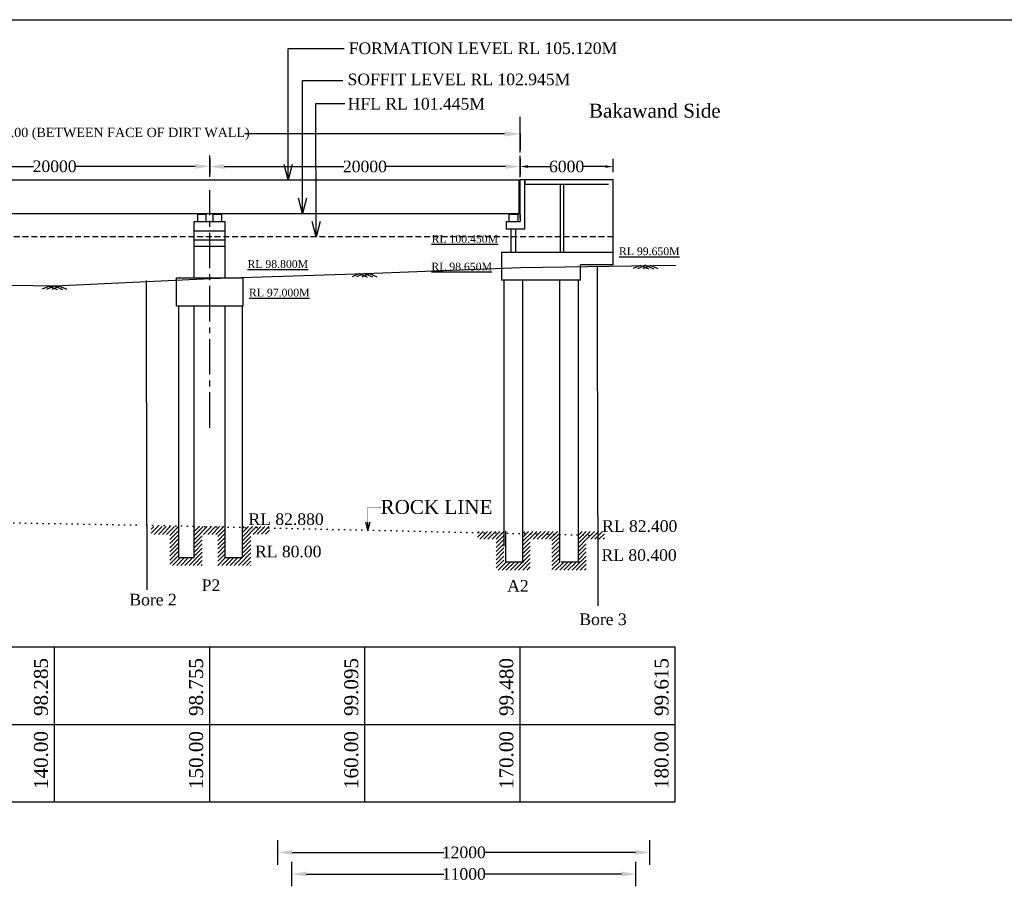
# Model space of a CAD drawing. Header units: millimetres. Extents: x 103078 to 25259364, y -3207472 to 3138455.
# Tile 9 of 12: x 8354938 to 8418403, y -1112067 to -1056175. Entities that reach past the tile are written whole.
import ezdxf

# ---------------------------------------------------------------- set-up
doc = ezdxf.new("R2010")
doc.units = ezdxf.units.MM
doc.header["$LTSCALE"] = 60
doc.header["$MEASUREMENT"] = 0
for name, pattern in [('CENTER2', [28.575, 19.05, -3.175, 3.175, -3.175]), ('DOT2', [0.125, 0, -0.125]), ('HIDDEN', [0.375, 0.25, -0.125])]:
    doc.linetypes.add(name, pattern=pattern)
doc.styles.get("Standard").update_dxf_attribs({"font": 'times.ttf'})
doc.styles.add('style1', font='txt.shx', dxfattribs={"height": 1})
doc.dimstyles.get("Standard").update_dxf_attribs({"dimtxt": 400, "dimasz": 215, "dimexe": 0.18, "dimexo": 0.0625, "dimgap": 0.09, "dimtad": 0, "dimtih": 1, "dimtoh": 1, "dimdec": 0, "dimzin": 4, "dimdsep": 46, "dimtxsty": 'Standard', "dimblk": 'OPEN90', "dimcen": 0, "dimadec": 0, "dimazin": 1, "dimtfac": 1, "dimtdec": 0, "dimtix": 1, "dimtofl": 0, "dimtmove": 0, "dimatfit": 3, "dimldrblk": 'OPEN30', "dimfxl": 1, "dimtolj": 1, "dimtzin": 0, "dimarcsym": 0})

# ---------------------------------------------------------------- blocks, each defined once
blk = doc.blocks.new('*D102')
at = {"color": 0, "linetype": 'Continuous', "lineweight": -2, "transparency": 16777216}
for p, q in [((8347189, -1065636), (8347189, -1065636)), ((8348124, -1065636), (8355836, -1065636)), ((8366254, -1065636), (8358541, -1065636)), ((8367189, -1065648), (8367189, -1065635))]:
    blk.add_line(p, q, dxfattribs=at)
for points in [[(8348124, -1065480), (8348124, -1065791), (8347189, -1065636)], [(8366254, -1065480), (8366254, -1065791), (8367189, -1065636)]]:
    blk.add_solid(points, dxfattribs=at)
at = {"layer": 'Defpoints', "color": 0, "linetype": 'Continuous', "lineweight": -2, "transparency": 16777216}
for p in [(8347189, -1065636), (8347189, -1065636), (8367189, -1065648)]:
    blk.add_point(p, dxfattribs=at)
at = {"color": 0, "linetype": 'Continuous', "transparency": 16777216, "insert": (8357189, -1065636), "char_height": 500, "attachment_point": 5}
blk.add_mtext('\\A1;{\\fTimes New Roman|b0|i0|c0|p18;\\H1.5x;20000}', dxfattribs=at)
blk = doc.blocks.new('*D103')
at = {"color": 0, "linetype": 'Continuous', "lineweight": -2, "transparency": 16777216}
for p, q in [((8367191, -1065648), (8367191, -1065648)), ((8368126, -1065648), (8375838, -1065648)), ((8386256, -1065648), (8378544, -1065648)), ((8387191, -1065660), (8387191, -1065648))]:
    blk.add_line(p, q, dxfattribs=at)
for points in [[(8368126, -1065492), (8368126, -1065804), (8367191, -1065648)], [(8386256, -1065492), (8386256, -1065804), (8387191, -1065648)]]:
    blk.add_solid(points, dxfattribs=at)
at = {"layer": 'Defpoints', "color": 0, "linetype": 'Continuous', "lineweight": -2, "transparency": 16777216}
for p in [(8367191, -1065648), (8367191, -1065648), (8387191, -1065660)]:
    blk.add_point(p, dxfattribs=at)
at = {"color": 0, "linetype": 'Continuous', "transparency": 16777216, "insert": (8377191, -1065648), "char_height": 500, "attachment_point": 5}
blk.add_mtext('\\A1;{\\fTimes New Roman|b0|i0|c0|p18;\\H1.5x;20000}', dxfattribs=at)
blk = doc.blocks.new('*D104')
at = {"color": 0, "linetype": 'Continuous', "lineweight": -2, "transparency": 16777216}
for p, q in [((8327191, -1063544), (8327191, -1063544)), ((8328191, -1063544), (8344927, -1063544)), ((8386191, -1063544), (8369455, -1063544)), ((8387191, -1063544), (8387191, -1063544))]:
    blk.add_line(p, q, dxfattribs=at)
for points in [[(8328191, -1063377), (8328191, -1063711), (8327191, -1063544)], [(8386191, -1063377), (8386191, -1063711), (8387191, -1063544)]]:
    blk.add_solid(points, dxfattribs=at)
at = {"layer": 'Defpoints', "color": 0, "linetype": 'Continuous', "lineweight": -2, "transparency": 16777216}
for p in [(8327191, -1063544), (8387191, -1063544), (8387191, -1063544)]:
    blk.add_point(p, dxfattribs=at)
at = {"color": 0, "linetype": 'Continuous', "transparency": 16777216, "insert": (8357191, -1063544), "char_height": 500, "attachment_point": 5}
blk.add_mtext('\\A1;{\\fTimes New Roman|b0|i0|c0|p18;\\H1.2x;LENGTH OF BRIDGE 60.00 (BETWEEN FACE OF DIRT WALL)}', dxfattribs=at)
blk = doc.blocks.new('*D132')
at = {"color": 0, "linetype": 'Continuous', "lineweight": -2, "transparency": 16777216}
for p, q in [((8372469, -1111277), (8372469, -1111276)), ((8373404, -1111277), (8382266, -1111277)), ((8393727, -1111277), (8384866, -1111277)), ((8394662, -1111277), (8394662, -1111276))]:
    blk.add_line(p, q, dxfattribs=at)
for points in [[(8373404, -1111121), (8373404, -1111432), (8372469, -1111277)], [(8393727, -1111121), (8393727, -1111432), (8394662, -1111277)]]:
    blk.add_solid(points, dxfattribs=at)
at = {"layer": 'Defpoints', "color": 0, "linetype": 'Continuous', "lineweight": -2, "transparency": 16777216}
for p in [(8372469, -1111277), (8394662, -1111277), (8394662, -1111277)]:
    blk.add_point(p, dxfattribs=at)
at = {"color": 0, "linetype": 'Continuous', "transparency": 16777216, "insert": (8383566, -1111277), "char_height": 500, "attachment_point": 5}
blk.add_mtext('\\A1;{\\fTimes New Roman|b0|i0|c0|p18;\\H1.5x;11000}', dxfattribs=at)
blk = doc.blocks.new('*D133')
at = {"color": 0, "linetype": 'Continuous', "lineweight": -2, "transparency": 16777216}
for p, q in [((8371569, -1109883), (8371569, -1109883)), ((8372504, -1109883), (8382266, -1109883)), ((8394627, -1109883), (8384866, -1109883)), ((8395562, -1109883), (8395562, -1109883))]:
    blk.add_line(p, q, dxfattribs=at)
for points in [[(8372504, -1109727), (8372504, -1110039), (8371569, -1109883)], [(8394627, -1109727), (8394627, -1110039), (8395562, -1109883)]]:
    blk.add_solid(points, dxfattribs=at)
at = {"layer": 'Defpoints', "color": 0, "linetype": 'Continuous', "lineweight": -2, "transparency": 16777216}
for p in [(8371569, -1109883), (8395562, -1109883), (8395562, -1109883)]:
    blk.add_point(p, dxfattribs=at)
at = {"color": 0, "linetype": 'Continuous', "transparency": 16777216, "insert": (8383566, -1109883), "char_height": 500, "attachment_point": 5}
blk.add_mtext('\\A1;{\\fTimes New Roman|b0|i0|c0|p18;\\H1.5x;12000}', dxfattribs=at)
blk = doc.blocks.new('*D152')
at = {"color": 0, "linetype": 'Continuous', "lineweight": -2, "ltscale": 2, "transparency": 16777216}
for p, q in [((8393191, -1066008), (8393191, -1065148)), ((8387691, -1065648), (8389127, -1065648)), ((8392691, -1065648), (8391255, -1065648))]:
    blk.add_line(p, q, dxfattribs=at)
for points in [[(8387691, -1065564), (8387691, -1065731), (8387191, -1065648)], [(8392691, -1065564), (8392691, -1065731), (8393191, -1065648)]]:
    blk.add_solid(points, dxfattribs=at)
at = {"layer": 'Defpoints', "color": 0, "linetype": 'Continuous', "lineweight": -2, "ltscale": 2, "transparency": 16777216}
for p in [(8387191, -1065648), (8387191, -1065648), (8393191, -1066508)]:
    blk.add_point(p, dxfattribs=at)
at = {"color": 0, "linetype": 'Continuous', "lineweight": -2, "ltscale": 2, "transparency": 16777216, "insert": (8390191, -1065648), "char_height": 500, "attachment_point": 5}
blk.add_mtext('\\A1;{\\H1.5x;6000}', dxfattribs=at)

msp = doc.modelspace()

# ---------------------------------------------------------------- hatches: boundary and pattern name
at = {"linetype": 'Continuous'}
h = msp.add_hatch(color=256, dxfattribs=at)
h.dxf.hatch_style = 1
h.paths.add_polyline_path([(8366840.8, -1068682.8), (8366690.8, -1068682.8), (8366690.8, -1068721.8), (8366840.8, -1068721.8)])
h.paths.add_polyline_path([(8366690.8, -1068682.8), (8366540.8, -1068682.8), (8366540.8, -1068721.8), (8366690.8, -1068721.8)])
h = msp.add_hatch(color=256, dxfattribs=at)
h.dxf.hatch_style = 1
h.paths.add_polyline_path([(8367840.8, -1068682.8), (8367690.8, -1068682.8), (8367690.8, -1068721.8), (8367840.8, -1068721.8)])
h.paths.add_polyline_path([(8367690.8, -1068682.8), (8367540.8, -1068682.8), (8367540.8, -1068721.8), (8367690.8, -1068721.8)])
h = msp.add_hatch(color=256, dxfattribs=at)
h.dxf.hatch_style = 1
h.paths.add_polyline_path([(8386580.8, -1068682.9), (8386900.8, -1068682.9), (8386900.8, -1068734.9), (8386580.8, -1068734.9)])
h = msp.add_hatch(color=256, dxfattribs=at)
h.dxf.hatch_style = 1
h.paths.add_polyline_path([(8386580.8, -1068683), (8386900.8, -1068683), (8386900.8, -1068734.9), (8386580.8, -1068734.9)])
h = msp.add_hatch(color=256, dxfattribs=at)
h.dxf.hatch_style = 1
h.paths.add_polyline_path([(8386680.8, -1068682.9), (8387000.8, -1068682.9), (8387000.8, -1068734.9), (8386680.8, -1068734.9)])
h = msp.add_hatch(color=256, dxfattribs=at)
h.dxf.hatch_style = 1
h.paths.add_polyline_path([(8386680.8, -1068683), (8387000.8, -1068683), (8387000.8, -1068734.9), (8386680.8, -1068734.9)])
h = msp.add_hatch(dxfattribs=at)
h.set_pattern_fill('ANSI31', color=256, scale=1500)
h.set_pattern_definition([(45, (5936735.54, -520675.67), (-132.582521, 132.582521), [])])
edge = h.paths.add_edge_path()
edge.add_line((8365108.1, -1088868.4), (8363414, -1088868.4))
edge.add_line((8363414, -1088868.4), (8363414, -1089368.4))
edge.add_line((8363414, -1089368.4), (8364608.1, -1089368.4))
edge.add_line((8364608.1, -1089368.4), (8364608.1, -1091368.4))
edge.add_line((8364608.1, -1091368.4), (8366708.1, -1091368.4))
edge.add_line((8366708.1, -1091368.4), (8366708.1, -1089368.4))
edge.add_line((8366708.1, -1089368.4), (8368008.1, -1089368.4))
edge.add_line((8367708.1, -1089368.4), (8367708.1, -1091368.4))
edge.add_line((8367708.1, -1091368.4), (8369414.6, -1091368.4))
edge.add_line((8369414.6, -1091368.4), (8369414.6, -1088868.4))
edge.add_line((8369808.1, -1088868.4), (8369290.8, -1088868.4))
edge.add_line((8369290.8, -1088868.4), (8369290.8, -1090868.4))
edge.add_line((8369408.1, -1090868.4), (8368208.1, -1090868.4))
edge.add_line((8368190.8, -1090868.4), (8368190.8, -1088868.4))
edge.add_line((8368208.1, -1088868.4), (8366208.1, -1088868.4))
edge.add_line((8366208.1, -1088868.4), (8366208.1, -1090868.4))
edge.add_line((8366108.1, -1090868.4), (8365190.8, -1090868.4))
edge.add_line((8365190.8, -1090868.4), (8365190.8, -1088868.4))
edge = h.paths.add_edge_path()
edge.add_line((8371039.2, -1088869.2), (8369808.1, -1088868.4))
edge.add_line((8369414.6, -1088868.4), (8369414.6, -1091368.4))
edge.add_line((8369405.7, -1091368.4), (8369908.1, -1091368.4))
edge.add_line((8369840.7, -1091377.5), (8369840.7, -1089377.5))
edge.add_line((8369908.1, -1089368.4), (8371036.3, -1089354.6))
edge.add_line((8371036.3, -1089354.6), (8371036.3, -1088854.6))
h = msp.add_hatch(dxfattribs=at)
h.set_pattern_fill('ANSI31', color=256, scale=1500)
h.set_pattern_definition([(45, (5957975.4, -520982.82), (-132.582521, 132.582521), [])])
h.paths.add_polyline_path([(8386148, -1089175.6), (8384453.8, -1089175.6), (8384453.8, -1089675.6), (8385648, -1089675.6), (8385648, -1091675.6), (8387848, -1091675.6), (8387848, -1089675.6), (8389248, -1089675.6), (8389248, -1091675.6), (8391048, -1091675.6), (8391048, -1089175.6), (8390948, -1089175.6), (8390948, -1091175.6), (8389748, -1091175.6), (8389748, -1089175.6), (8387348, -1089175.6), (8387348, -1091175.6), (8386148, -1091175.6)])
h.paths.add_polyline_path([(8392623.6, -1089175.6), (8391048, -1089175.6), (8391048, -1091675.6), (8391448, -1091675.6), (8391448, -1089675.6), (8392623.6, -1089675.6)])

# ---------------------------------------------------------------- linework, layer by layer
for p, q in [((8290280.6, -1056175.2), (8461784.4, -1056175.2)), ((8387190.8, -1064654.1), (8387190.8, -1062448.6)), ((8387190.8, -1064732.2), (8387190.8, -1063373.7)), ((8387190.8, -1063543.9), (8387190.8, -1064560.4)), ((8367186.2, -1066302.9), (8367186.2, -1064944.4)), ((8367186.2, -1065127), (8367186.2, -1066143.5)), ((8367190.8, -1066314.7), (8367190.8, -1064956.2)), ((8387188.5, -1066315.1), (8387188.5, -1064956.6)), ((8387188.5, -1065139.1), (8387188.5, -1066155.6)), ((8387190.8, -1066314.7), (8387190.8, -1064956.2)), ((8387190.8, -1066327.2), (8387190.8, -1064968.7)), ((8387190.8, -1066327.2), (8387190.8, -1064968.7)), ((8387190.8, -1065138.9), (8387190.8, -1066155.4)), ((8387190.8, -1065138.9), (8387190.8, -1066155.4)), ((8347190.8, -1066507.9), (8367190.8, -1066507.9)), ((8367190.8, -1066507.9), (8387190.8, -1066507.9)), ((8367190.8, -1066507.9), (8367190.8, -1066507.9)), ((8387140.8, -1068582.9), (8387140.8, -1066507.9)), ((8387140.8, -1068682.9), (8387140.8, -1066508)), ((8387190.8, -1068632.9), (8387190.8, -1066507.9)), ((8387490.8, -1066507.9), (8387190.8, -1066507.9)), ((8387190.8, -1068632.9), (8387190.8, -1066507.9)), ((8387490.8, -1066507.9), (8387190.8, -1066507.9)), ((8387190.8, -1068732.9), (8387190.8, -1066508)), ((8387490.8, -1066508), (8387190.8, -1066508)), ((8387190.8, -1068982.9), (8387190.8, -1066508)), ((8393190.8, -1066508), (8387190.8, -1066508)), ((8387490.8, -1066807.9), (8387490.8, -1066507.9)), ((8387490.8, -1066808), (8387490.8, -1066508)), ((8387490.8, -1069682.9), (8387490.8, -1066808)), ((8392890.8, -1066808), (8387490.8, -1066808)), ((8387500.8, -1066507.9), (8387500.8, -1066807.9)), ((8387500.8, -1066508), (8387500.8, -1066808)), ((8389765.8, -1066808), (8389765.8, -1071177.7)), ((8390015.8, -1071177.7), (8390015.8, -1066808)), ((8393190.8, -1071977.7), (8393190.8, -1066508)), ((8347190.8, -1068682.9), (8367190.8, -1068682.9)), ((8366415.8, -1069182.9), (8366415.8, -1068721.8)), ((8366415.8, -1068721.8), (8366965.8, -1068721.8)), ((8366540.8, -1068721.8), (8366540.8, -1068682.8)), ((8366840.8, -1068721.8), (8366840.8, -1068682.8)), ((8366965.8, -1069182.9), (8366965.8, -1068721.8)), ((8367190.8, -1068682.9), (8387140.8, -1068682.9)), ((8367415.8, -1069182.9), (8367415.8, -1068721.8)), ((8367415.8, -1068721.8), (8367965.8, -1068721.8)), ((8367540.8, -1068721.8), (8367540.8, -1068682.8)), ((8367840.8, -1068721.8), (8367840.8, -1068682.8)), ((8367965.8, -1069182.9), (8367965.8, -1068721.8)), ((8387040.8, -1068732.9), (8386490.8, -1068732.9)), ((8386490.8, -1069182.9), (8386490.8, -1068732.9)), ((8387040.8, -1068732.9), (8386490.8, -1068732.9)), ((8386580.8, -1068682.9), (8386580.8, -1068734.9)), ((8386580.8, -1068682.9), (8386580.8, -1068734.9)), ((8386815.8, -1068734.9), (8386580.8, -1068734.9)), ((8386900.8, -1068734.9), (8386580.8, -1068734.9)), ((8386815.8, -1068734.9), (8386580.8, -1068734.9)), ((8386900.8, -1068734.9), (8386580.8, -1068734.9)), ((8386680.8, -1068682.9), (8386680.8, -1068734.9)), ((8386680.8, -1068682.9), (8386680.8, -1068734.9)), ((8386915.8, -1068734.9), (8386680.8, -1068734.9)), ((8387000.8, -1068734.9), (8386680.8, -1068734.9)), ((8386915.8, -1068734.9), (8386680.8, -1068734.9)), ((8387000.8, -1068734.9), (8386680.8, -1068734.9)), ((8386900.8, -1068682.9), (8386900.8, -1068734.9)), ((8386900.8, -1068682.9), (8386900.8, -1068734.9)), ((8387000.8, -1068682.9), (8387000.8, -1068734.9)), ((8387000.8, -1068682.9), (8387000.8, -1068734.9)), ((8366190.8, -1069182.9), (8368190.8, -1069182.9)), ((8366190.8, -1072827.8), (8366190.8, -1069182.9)), ((8368190.8, -1072827.8), (8368190.8, -1069182.9)), ((8386290.8, -1069182.9), (8387190.8, -1069182.9)), ((8366190.8, -1069782.9), (8368190.8, -1069782.9)), ((8387490.8, -1069682.9), (8386290.8, -1069682.9)), ((8386590.8, -1069682.9), (8386590.8, -1071177.7)), ((8386890.8, -1069682.9), (8386890.8, -1071177.7)), ((8366190.8, -1070382.9), (8368190.8, -1070382.9)), ((8366190.8, -1070782.9), (8368190.8, -1070782.9)), ((8385990.8, -1071177.7), (8385990.8, -1072977.7)), ((8385990.8, -1071177.7), (8393190.8, -1071177.7)), ((8376833.7, -1072550.9), (8376372.1, -1072754.7)), ((8377163.4, -1072537.5), (8376650.2, -1072764.1)), ((8376829.3, -1072548.9), (8377342.5, -1072775.5)), ((8377497.5, -1072548.9), (8376984.4, -1072775.5)), ((8377163.4, -1072537.5), (8377676.6, -1072764.1)), ((8377493.1, -1072550.9), (8377954.7, -1072754.7)), ((8386590.8, -1072174.9), (8386590.8, -1072177.7)), ((8386890.8, -1072163.3), (8386890.8, -1072177.7)), ((8391090.8, -1072977.7), (8391090.8, -1071977.7)), ((8393190.8, -1071977.7), (8391090.8, -1071977.7)), ((8392198.6, -1088169.4), (8392190.5, -1072083.4)), ((8394950.5, -1072029), (8394488.9, -1072232.8)), ((8395280.2, -1072015.7), (8394767, -1072242.3)), ((8394946.1, -1072027), (8395459.2, -1072253.6)), ((8395614.3, -1072027), (8395101.1, -1072253.6)), ((8395280.2, -1072015.7), (8395793.4, -1072242.3)), ((8395609.9, -1072029), (8396071.5, -1072232.8)), ((8363125, -1088776.3), (8363117.1, -1072992.6)), ((8365040.8, -1074627.8), (8365040.8, -1072827.8)), ((8365040.8, -1072827.8), (8369340.8, -1072827.8)), ((8369340.8, -1074627.8), (8369340.8, -1072827.8)), ((8391090.8, -1072977.7), (8385990.8, -1072977.7)), ((8386140.8, -1072977.7), (8386140.8, -1090140.5)), ((8387340.8, -1072977.7), (8387340.8, -1091135.4)), ((8389740.8, -1072977.7), (8389740.8, -1091135.4)), ((8390940.8, -1072977.7), (8390940.8, -1091135.4)), ((8356850.8, -1073358), (8356389.3, -1073561.8)), ((8357180.5, -1073344.7), (8356667.4, -1073571.2)), ((8356846.4, -1073356), (8357359.6, -1073582.6)), ((8357514.7, -1073356), (8357001.5, -1073582.6)), ((8357180.5, -1073344.7), (8357693.7, -1073571.2)), ((8357510.2, -1073358), (8357971.8, -1073561.8)), ((8365040.8, -1074627.8), (8369340.8, -1074627.8)), ((8365190.8, -1090867.4), (8365190.8, -1074627.8)), ((8366190.8, -1090867.4), (8366190.8, -1074627.8)), ((8368190.8, -1090867.4), (8368190.8, -1074627.8)), ((8369290.8, -1090867.4), (8369290.8, -1074627.8)), ((8392198.6, -1088169.4), (8392198.6, -1093975.3)), ((8363125, -1088776.3), (8363125, -1092947)), ((8386240.8, -1089135.4), (8386240.8, -1091135.4)), ((8365190.8, -1090867.4), (8366190.8, -1090867.4)), ((8368190.8, -1090867.4), (8369290.8, -1090867.4)), ((8386240.8, -1091135.4), (8387440.8, -1091135.4)), ((8389840.8, -1091135.4), (8391040.8, -1091135.4)), ((8305549.8, -1096628), (8397190.8, -1096628)), ((8357190.8, -1106628), (8357190.8, -1096628)), ((8367190.8, -1106628), (8367190.8, -1096628)), ((8377190.8, -1106628), (8377190.8, -1096628)), ((8387190.8, -1106628), (8387190.8, -1096628)), ((8397190.8, -1106628), (8397190.8, -1096628)), ((8305549.8, -1101628), (8397190.8, -1101628)), ((8305549.8, -1106628), (8397190.8, -1106628)), ((8371569.4, -1110674.2), (8371569.4, -1109092.4)), ((8395562.2, -1110674.2), (8395562.2, -1109092.4)), ((8372469.2, -1112067.5), (8372469.2, -1110485.7)), ((8394662.5, -1112067.5), (8394662.5, -1110485.7))]:
    msp.add_line(p, q, dxfattribs=at)
at = {"linetype": 'CENTER2', "ltscale": 2}
for p, q in [((8367190.8, -1082493.9), (8367190.8, -1067163.9)), ((8387040.8, -1068732.9), (8387040.8, -1069182.9)), ((8387190.8, -1068734.9), (8387190.8, -1069182.9)), ((8386290.8, -1069182.9), (8386290.8, -1069682.9))]:
    msp.add_line(p, q, dxfattribs=at)
at = {"linetype": 'HIDDEN', "ltscale": 25}
msp.add_line((8393190.8, -1070183), (8319679.7, -1070183), dxfattribs=at)
at = {"linetype": 'Continuous'}
msp.add_lwpolyline([(8315457.1, -1069534), (8317190.8, -1069638), (8327225.9, -1071835.4), (8337225.9, -1072725.4), (8347225.9, -1073180.4), (8357225.9, -1073345.4), (8367225.9, -1072875.4), (8377225.9, -1072535.4), (8387225.9, -1072150.4), (8397225.9, -1072015.4)], dxfattribs=at)
at = {"linetype": 'DOT2', "ltscale": 50}
msp.add_lwpolyline([(8327190.8, -1088138), (8363125, -1088776.3), (8392198.6, -1089428)], dxfattribs=at)

# ---------------------------------------------------------------- texts
at = {"linetype": 'Continuous', "char_height": 750}
for s, insert, attachment_point in [('{\\fTimes New Roman|b0|i0|c0|p18;FORMATION LEVEL RL 105.120M}', (8376145.2, -1058025.9), 4), ('{\\fTimes New Roman|b0|i0|c0|p18;SOFFIT LEVEL RL 102.945M}', (8376072.8, -1060033.5), 4), ('{\\fTimes New Roman|b0|i0|c0|p18;HFL RL 101.445M}', (8376081.7, -1061604.4), 4), (' RL 82.880', (8369403.6, -1088012.6), 1), ('{\\fTimes New Roman|b0|i0|c0|p18; RL 82.400}', (8392198.6, -1088458.8), 1), ('{\\fTimes New Roman|b0|i0|c0|p18;RL 80.00}', (8370109.1, -1090099.4), 1), ('{\\fTimes New Roman|b0|i0|c0|p18;RL 80.400}', (8392440.7, -1090331.6), 1), ('{\\fTimes New Roman|b0|i0|c0|p18;P2}', (8366669.7, -1092278.1), 1), ('{\\fTimes New Roman|b0|i0|c0|p18;A2}', (8386360.6, -1092309.5), 1), ('{\\fTimes New Roman|b0|i0|c0|p18;Bore 2}', (8362009.3, -1093203.4), 1), ('{\\fTimes New Roman|b0|i0|c0|p18;Bore 3}', (8391012, -1094469.9), 1)]:
    msp.add_mtext(s, dxfattribs=dict(at, insert=insert, attachment_point=attachment_point))
at = {"linetype": 'Continuous', "insert": (8391628.1, -1061597), "char_height": 900, "attachment_point": 1, "style": 'style1'}
msp.add_mtext('{\\fTimes New Roman|b0|i0|c0|p18;Bakawand Side   }', dxfattribs=at)
at = {"linetype": 'Continuous', "char_height": 1000, "width": 11580.841, "attachment_point": 1}
for s, insert in [(' {\\H0.5x;\\LRL 100.450M}', (8381113, -1070058.1)), (' {\\H0.5x;\\LRL 99.650M}', (8393190.8, -1070861.8)), ('{\\fTimes New Roman|b0|i0|c0|p18; \\H0.5x;\\LRL 98.800M}', (8369246.3, -1071683.9)), (' {\\H0.5x;\\LRL 98.650M}', (8381098.3, -1071847.8)), ('{\\fTimes New Roman|b0|i0|c0|p18; \\H0.5x;\\LRL 97.000M}', (8369340.8, -1073527.8))]:
    msp.add_mtext(s, dxfattribs=dict(at, insert=insert))
at = {"linetype": 'DOT2', "lineweight": -2, "ltscale": 2, "insert": (8378198.1, -1087609), "char_height": 900, "attachment_point": 4}
msp.add_mtext('{\\fTimes New Roman|b0|i0|c0|p18;ROCK LINE}', dxfattribs=at)
at = {"linetype": 'Continuous', "char_height": 900, "attachment_point": 1, "rotation": 90}
for s, insert in [('{\\fTimes New Roman|b0|i0|c0|p18;98.285}', (8355857.6, -1101082.7)), ('{\\fTimes New Roman|b0|i0|c0|p18;98.755}', (8365857.6, -1101082.7)), ('{\\fTimes New Roman|b0|i0|c0|p18;99.095}', (8375857.6, -1101082.7)), ('{\\fTimes New Roman|b0|i0|c0|p18;99.480}', (8385857.6, -1101082.7)), ('{\\fTimes New Roman|b0|i0|c0|p18;99.615}', (8395857.6, -1101082.7)), ('{\\fTimes New Roman|b0|i0|c0|p18;140.00}', (8355857.6, -1105793.2)), ('{\\fTimes New Roman|b0|i0|c0|p18;150.00}', (8365857.6, -1105793.2)), ('{\\fTimes New Roman|b0|i0|c0|p18;160.00}', (8375857.6, -1105793.2)), ('{\\fTimes New Roman|b0|i0|c0|p18;170.00}', (8385857.6, -1105793.2)), ('{\\fTimes New Roman|b0|i0|c0|p18;180.00}', (8395857.6, -1105793.2))]:
    msp.add_mtext(s, dxfattribs=dict(at, insert=insert))

# ---------------------------------------------------------------- dimensions: what is measured, and where the dimension line sits
at = {"linetype": 'Continuous'}
for base, p1, p2, text, override, picture, middle in [((8387190.8, -1063543.9), (8327190.8, -1063543.9), (8387190.8, -1063543.9), '{\\fTimes New Roman|b0|i0|c0|p18;\\H1.2x;LENGTH OF BRIDGE 60.00 (BETWEEN FACE OF DIRT WALL)}', {"dimtxt": 500, "dimasz": 1000, "dimfxl": 300}, '*D104', (8357190.8, -1063543.9)), ((8395562.2, -1109883.3), (8371569.4, -1109883.3), (8395562.2, -1109883.3), '{\\fTimes New Roman|b0|i0|c0|p18;\\H1.5x;12000}', {"dimtxt": 500, "dimasz": 935, "dimfxl": 300}, '*D133', (8383565.8, -1109883.3)), ((8394662.5, -1111276.6), (8372469.2, -1111276.6), (8394662.5, -1111276.6), '{\\fTimes New Roman|b0|i0|c0|p18;\\H1.5x;11000}', {"dimtxt": 500, "dimasz": 935, "dimfxl": 300}, '*D132', (8383565.8, -1111276.6))]:
    dim = msp.add_linear_dim(base=base, p1=p1, p2=p2, text=text, dimstyle='Standard', override=override, dxfattribs=at)
    dim.commit()
    dim.dimension.update_dxf_attribs({"geometry": picture, "text_midpoint": middle})
for base, p1, p2, picture, middle in [((8347188.5, -1065635.6), (8367188.5, -1065648.1), (8347188.5, -1065635.6), '*D102', (8357188.5, -1065635.6)), ((8367190.8, -1065647.7), (8387190.8, -1065660.2), (8367190.8, -1065647.7), '*D103', (8377190.8, -1065647.7))]:
    dim = msp.add_linear_dim(base=base, p1=p1, p2=p2, angle=180, text='{\\fTimes New Roman|b0|i0|c0|p18;\\H1.5x;20000}', dimstyle='Standard', override={"dimtxt": 500, "dimasz": 935, "dimfxl": 300}, dxfattribs=at)
    dim.commit()
    dim.dimension.update_dxf_attribs({"geometry": picture, "text_midpoint": middle})
at = {"linetype": 'Continuous', "lineweight": -2, "ltscale": 2}
dim = msp.add_linear_dim(base=(8387190.8, -1065647.7), p1=(8393190.8, -1066508), p2=(8387190.8, -1065647.7), angle=180, text='{\\H1.5x;<>}', dimstyle='Standard', override={"dimtxt": 500, "dimasz": 500, "dimexe": 500, "dimexo": 500, "dimse2": 1, "dimfxl": 300}, dxfattribs=at)
dim.commit()
dim.dimension.update_dxf_attribs({"geometry": '*D152', "text_midpoint": (8390190.8, -1065647.7)})

# ---------------------------------------------------------------- leaders
at = {"linetype": 'Continuous', "annotation_type": 0, "has_hookline": 1, "hookline_direction": 0}
for points, text_width in [([(8372245, -1066507.9), (8372245, -1058036.8), (8375843.4, -1058036.8)], 16877.4), ([(8373168.8, -1068682.9), (8373168.8, -1060088.8), (8375761.5, -1060088.8)], 13935.3), ([(8374046.3, -1070182.7), (8374028.9, -1061585.8), (8375904.6, -1061585.8)], 8602.6)]:
    msp.add_leader(points, dimstyle='Standard', override={"dimtxt": 500, "dimasz": 1000, "dimfxl": 300}, dxfattribs=dict(at, text_width=text_width))
at = {"linetype": 'DOT2', "lineweight": -2, "ltscale": 2, "annotation_type": 0, "has_hookline": 1, "hookline_direction": 0, "text_width": 6996.9}
msp.add_leader([(8377376.7, -1089080.2), (8377376.7, -1087609), (8378198.1, -1087609)], dimstyle='Standard', override={"dimtxt": 500, "dimasz": 500, "dimfxl": 300}, dxfattribs=at)

doc.saveas('drawing.dxf')
